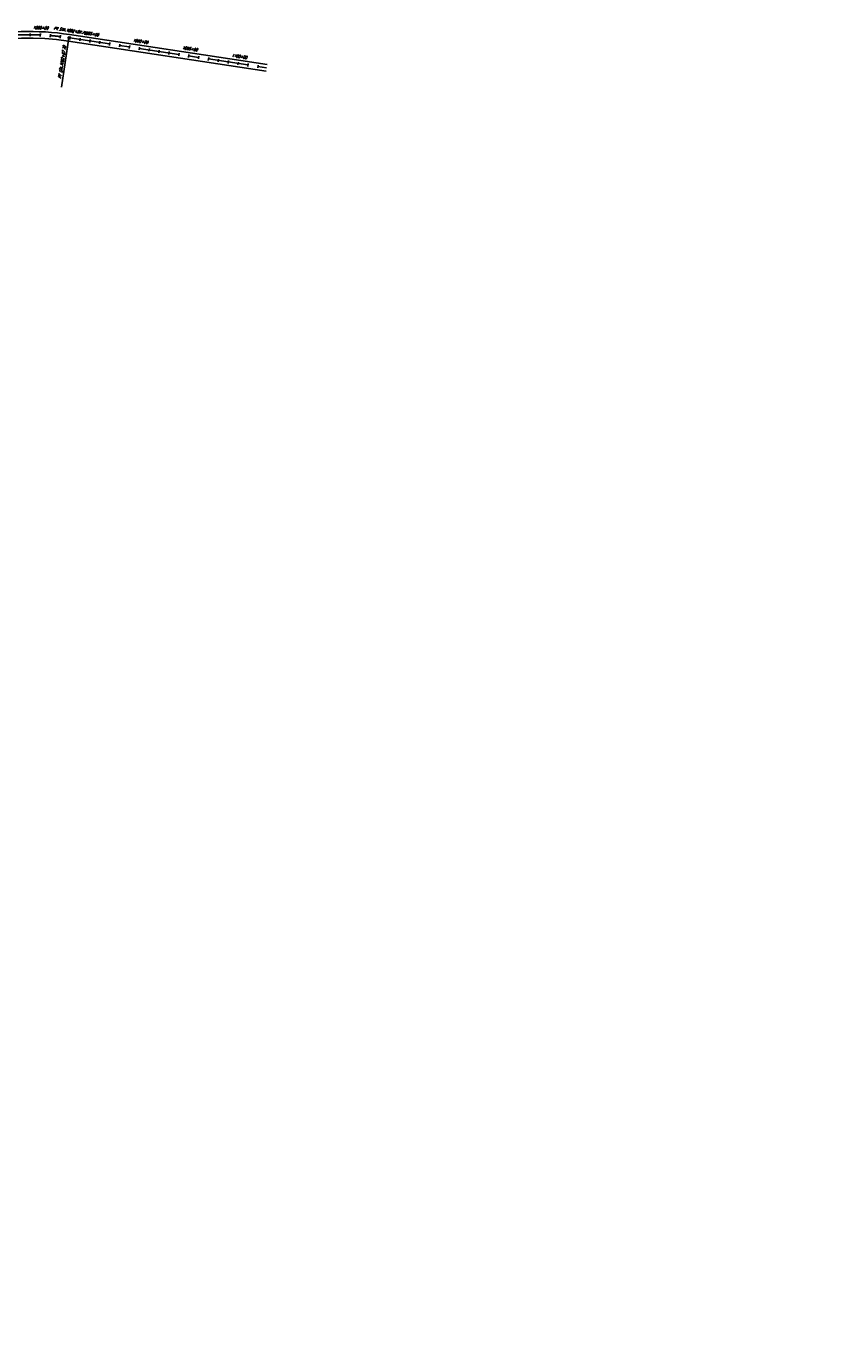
# Model space of a CAD drawing. Extents: x 161904 to 218308, y 394427 to 489441.
# Tile 17 of 19: x 181599 to 189745, y 448870 to 461958. Entities that reach past the tile are written whole.
import ezdxf
from ezdxf.enums import TextEntityAlignment as Align

# ---------------------------------------------------------------- set-up
doc = ezdxf.new("R2010")
doc.units = 0
doc.header["$LTSCALE"] = 200
doc.header["$MEASUREMENT"] = 0
doc.linetypes.add('GE_X_CENTERLINE 4', pattern=[3.5, 2, -0.5, 0.5, -0.5])
doc.layers.get('0').update_dxf_attribs({"linetype": 'CONTINUOUS'})
for name, color, linetype in [('GE_X_CL_100_SCALE', 2, 'GE_X_CENTERLINE 4'), ('GE_X_TEXT', 2, 'CONTINUOUS'), ('RW_X_RW', 220, 'RW_X_Ex RW')]:
    doc.layers.add(name, color=color, linetype=linetype)
doc.styles.add('LINETYPE', font='romans.shx', dxfattribs={"width": 0.9})
doc.styles.add('romans', font='romans.shx', dxfattribs={"width": 0.75, "oblique": 22.5})
doc.linetypes.add('RW_X_Ex RW', pattern='A,1,-0.25,1,-0.25,1,-0.25,1,-0.25,["Ex. R/W",LINETYPE,S=0.1,R=0,X=-0.195,Y=-0.05],-0.5', length=5.5)

# ---------------------------------------------------------------- blocks, each defined once
blk = doc.blocks.new('SPT4')
at = {"color": 0, "linetype": 'Continuous'}
blk.add_circle((0, 0), 0.5, dxfattribs=at)

msp = doc.modelspace()

# ---------------------------------------------------------------- linework, layer by layer
at = {"layer": 'GE_X_CL_100_SCALE', "flags": 128}
msp.add_lwpolyline([(212166, 396111, 0.202852), (212713, 397352), (212713, 397352), (212713, 397352), (212713, 397352, 0.108764), (212549, 398152), (212549, 398152, 0.04547), (212421, 398382), (212421, 398382, 0.123492), (211780, 398950), (210023, 399862), (208345, 400727, 0.110524), (205706, 401416), (202414, 401533), (201503, 401565, -0.095566), (199220, 402090, -0.015383), (199109, 402143), (198881, 402261, -0.005658), (198757, 402327), (195553, 404082, 0.031494), (195496, 404109, -0.031411), (195418, 404145), (194898, 404430, -0.064889), (193463, 405477), (191483, 407359, -0.036524), (190920, 407977), (190785, 408149, 0.203646), (189477, 408871), (189405, 408878, -0.085862), (188721, 409070), (188036, 409397, 0.110077), (187497, 409521), (187495, 409521, 0.020424), (186931, 409501), (186931, 409501), (185318, 409380, -0.284033), (182689, 410742), (181107, 413386), (180012, 415218, 0.102147), (178668, 416681), (176758, 418057, -0.048711), (176340, 418425), (173844, 421095, -0.063768), (173419, 421685), (171330, 425537, -0.308633), (171339, 425632), (171350, 425645, 0.308709), (171363, 425768), (171064, 426320, 0.209681), (170994, 426374, -0.192237), (170928, 426422), (170568, 426990, 0.226969), (170488, 427040), (170486, 427040, -0.227282), (170406, 427091), (170406, 427091), (169978, 427768, -0.09406), (169701, 428472), (169586, 429073, -0.162829), (169599, 429167), (169629, 429229, 0.173462), (169641, 429330), (169620, 429421, 0.11918), (169600, 429461), (169477, 429605, -0.093546), (169448, 429656), (169448, 429656), (169328, 430006, -0.063178), (169231, 430475), (169221, 430600, 0.06482), (169213, 430638, -0.06482), (169205, 430675), (169186, 430921, -0.06482), (169188, 430960), (169188, 430960, 0.06482), (169190, 430998), (169061, 432631, 0.083668), (168856, 433451), (168231, 434879, -0.036508), (168073, 435329), (168073, 435329, 0.127445), (168029, 435405), (167803, 435636), (167803, 435636, -0.393695), (167802, 435705), (167802, 435705), (167941, 435861, 0.203664), (167967, 435939), (167967, 435939, -0.082651), (168062, 437009), (168528, 438812, -0.091606), (169229, 440317), (169229, 440317, 0.104607), (169278, 440431), (169298, 440530, 0.143769), (169288, 440649), (169239, 440776, -0.46004), (169311, 440910), (169549, 440962, 0.212662), (169811, 441154), (169811, 441154, 0.052964), (170028, 441652), (170028, 441652), (170255, 442373, -0.037877), (170512, 443015), (171840, 445718, 0.082591), (171854, 445765), (171859, 445804, -0.229485), (171878, 445833), (171923, 445860, 0.230976), (171942, 445890), (171945, 445912, -0.084017), (171959, 445960), (172014, 446072, 0.115819), (172405, 447771), (172399, 449065, -0.092061), (172409, 449119, 0.092061), (172419, 449173), (172416, 449707, 0.092061), (172406, 449761, -0.092061), (172396, 449815), (172395, 449921, -0.12717), (172719, 451198), (173072, 451842, 0.101362), (173478, 453156), (173526, 453652, -0.122238), (174263, 455731), (174835, 456597, -0.024427), (175098, 456955), (175385, 457309, 0.080263), (175715, 457884), (175819, 458159, -0.162217), (176675, 459212), (180210, 461459, -0.181266), (182026, 461842), (184003, 461541)], format="xyb", dxfattribs=at)
at = {"layer": 'GE_X_TEXT'}
msp.add_line((182026, 461842), (181951, 461347), dxfattribs=at)
for points in [[(181640, 461886), (181640, 461858)], [(181741, 461883), (181739, 461855)], [(181841, 461877), (181839, 461849)], [(181941, 461867), (181938, 461839)], [(182028, 461855), (182024, 461828)], [(182040, 461854), (182036, 461826)], [(182139, 461839), (182135, 461811)], [(182238, 461823), (182234, 461796)], [(182337, 461808), (182333, 461781)], [(182436, 461793), (182432, 461766)], [(182535, 461778), (182531, 461751)], [(182634, 461763), (182629, 461736)], [(182732, 461748), (182728, 461721)], [(182831, 461733), (182827, 461706)], [(182930, 461718), (182926, 461691)], [(183029, 461703), (183025, 461675)], [(183128, 461688), (183124, 461660)], [(183227, 461673), (183223, 461645)], [(183326, 461658), (183321, 461630)], [(183425, 461643), (183420, 461615)], [(183523, 461628), (183519, 461600)], [(183622, 461613), (183618, 461585)], [(183721, 461598), (183717, 461570)], [(183820, 461583), (183816, 461555)], [(183919, 461568), (183915, 461540)]]:
    msp.add_lwpolyline(points, dxfattribs=at)
at = {"layer": 'RW_X_RW', "flags": 128}
for points in [[(180055, 461400), (180192, 461487, -0.181266), (182031, 461874), (184008, 461573)], [(180056, 461322), (180227, 461431, -0.181266), (182021, 461809), (183998, 461508)]]:
    msp.add_lwpolyline(points, format="xyb", dxfattribs=at)

# ---------------------------------------------------------------- block references
at = {"layer": 'GE_X_TEXT', "xscale": 16, "yscale": 16, "zscale": 16, "rotation": 261.3505408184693}
msp.add_blockref('SPT4', (182026, 461842), dxfattribs=at)

# ---------------------------------------------------------------- texts
at = {"layer": 'GE_X_TEXT', "style": 'romans', "oblique": 22.5, "width": 0.75}
for s, rotation, p in [('1080+00', 357.5841, (181742, 461919)), ('PT STA.1082+87.72', 351.3505, (182034, 461891)), ('1085+00', 351.3505, (182244, 461859)), ('1090+00', 351.3505, (182738, 461784)), ('1095+00', 351.3505, (183232, 461709)), ('PT STA.1082+87.72', 81.3505, (181981, 461596)), ('1100+00', 351.3505, (183727, 461633))]:
    msp.add_text(s, height=28, rotation=rotation, dxfattribs=at).set_placement(p, align=Align.BOTTOM_CENTER)

doc.saveas('drawing.dxf')
